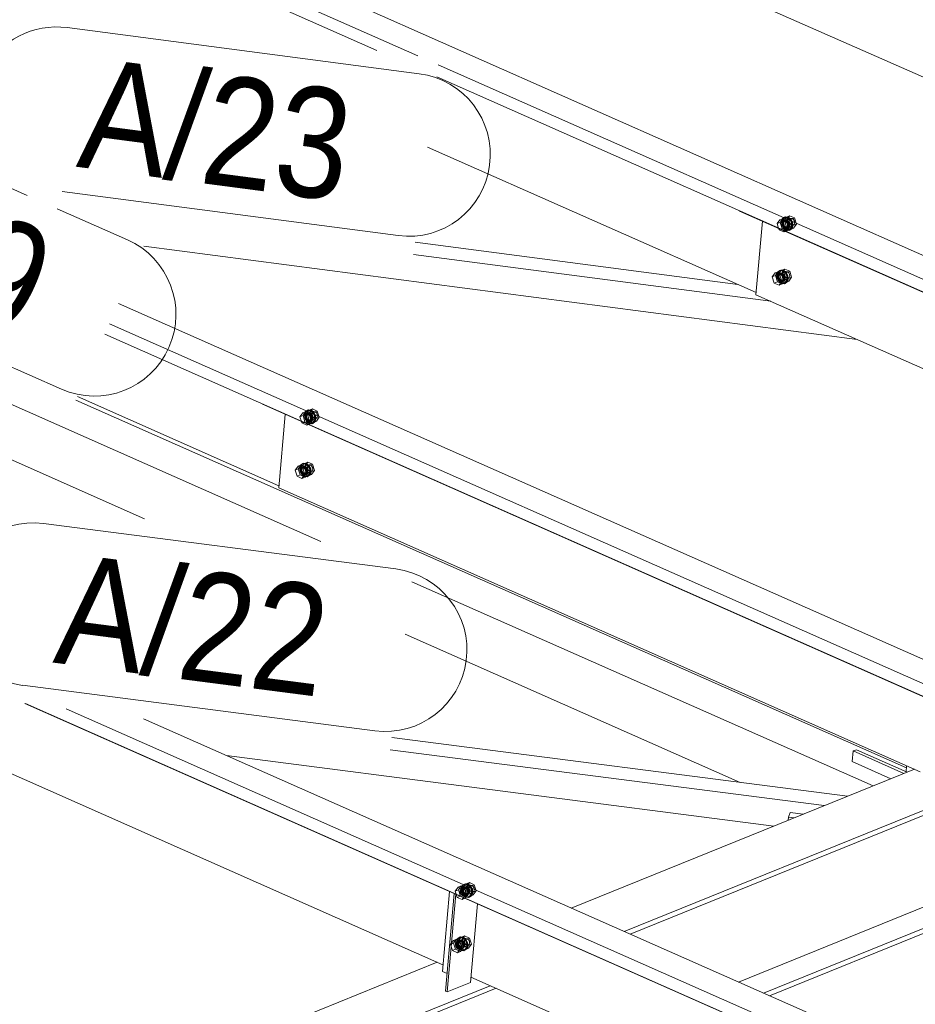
# Model space of a CAD drawing. Header units: millimetres. Extents: x -127 to 701, y 152 to 732.
# Tile 40 of 75: x 547 to 567, y 300 to 322. Entities that reach past the tile are written whole.
import ezdxf

# ---------------------------------------------------------------- set-up
doc = ezdxf.new("R2010")
doc.units = ezdxf.units.MM
doc.linetypes.add('XKITLINE00', pattern=[0])
doc.linetypes.add('XKITLINE02', pattern=[4, 2, -2])
for name, color, linetype, lineweight in [('Schrauben', 7, 'Continuous', 0), ('Teil', 7, 'Continuous', 0), ('Text', 5, 'Continuous', 0)]:
    doc.layers.add(name, color=color, linetype=linetype, lineweight=lineweight)
doc.styles.add('ARIAL', font='ARIAL.TTF')

msp = doc.modelspace()

# ---------------------------------------------------------------- linework, layer by layer
at = {"layer": 'Schrauben', "linetype": 'XKITLINE02', "lineweight": 0}
for p, q in [((564.169, 317.435), (564.12, 317.402)), ((564.195, 317.431), (564.13, 317.341)), ((564.142, 317.411), (564.191, 317.444)), ((564.169, 317.435), (564.191, 317.444)), ((564.231, 317.428), (564.169, 317.435)), ((564.191, 317.444), (564.253, 317.437)), ((564.195, 317.431), (564.283, 317.467)), ((564.305, 317.383), (564.195, 317.431)), ((564.218, 317.376), (564.283, 317.467)), ((564.289, 317.382), (564.231, 317.428)), ((564.253, 317.437), (564.311, 317.391)), ((564.283, 317.467), (564.392, 317.418)), ((564.064, 317.378), (563.999, 317.288)), ((563.999, 317.288), (564.069, 317.316)), ((563.999, 317.288), (564.033, 317.181)), ((564.064, 317.378), (564.134, 317.406)), ((564.173, 317.33), (564.064, 317.378)), ((564.069, 317.316), (564.134, 317.406)), ((564.113, 317.177), (564.069, 317.316)), ((564.12, 317.402), (564.098, 317.336)), ((564.098, 317.336), (564.107, 317.257)), ((564.107, 317.257), (564.147, 317.185)), ((564.114, 317.323), (564.108, 317.298)), ((564.108, 317.298), (564.109, 317.271)), ((564.109, 317.271), (564.117, 317.243)), ((564.126, 317.342), (564.114, 317.323)), ((564.117, 317.243), (564.131, 317.217)), ((564.13, 317.327), (564.118, 317.294)), ((564.118, 317.294), (564.123, 317.254)), ((564.12, 317.345), (564.142, 317.411)), ((564.129, 317.266), (564.12, 317.345)), ((564.123, 317.254), (564.143, 317.218)), ((564.143, 317.354), (564.126, 317.342)), ((564.168, 317.193), (564.129, 317.266)), ((564.13, 317.341), (564.218, 317.376)), ((564.154, 317.343), (564.13, 317.327)), ((564.13, 317.341), (564.175, 317.202)), ((564.136, 317.332), (564.13, 317.307)), ((564.13, 317.307), (564.131, 317.28)), ((564.131, 317.28), (564.139, 317.252)), ((564.131, 317.217), (564.149, 317.197)), ((564.134, 317.406), (564.243, 317.358)), ((564.148, 317.351), (564.136, 317.332)), ((564.139, 317.252), (564.153, 317.226)), ((564.183, 317.37), (564.143, 317.354)), ((564.164, 317.357), (564.143, 317.354)), ((564.143, 317.218), (564.172, 317.195)), ((564.165, 317.363), (564.148, 317.351)), ((564.148, 317.314), (564.154, 317.339)), ((564.149, 317.287), (564.148, 317.314)), ((564.157, 317.259), (564.149, 317.287)), ((564.149, 317.197), (564.171, 317.183)), ((564.153, 317.226), (564.171, 317.206)), ((564.154, 317.343), (564.312, 317.407)), ((564.154, 317.339), (564.166, 317.358)), ((564.185, 317.34), (564.154, 317.343)), ((564.17, 317.233), (564.157, 317.259)), ((564.186, 317.352), (564.164, 317.357)), ((564.186, 317.366), (564.165, 317.363)), ((564.166, 317.358), (564.183, 317.37)), ((564.189, 317.213), (564.17, 317.233)), ((564.171, 317.206), (564.193, 317.192)), ((564.173, 317.33), (564.243, 317.358)), ((564.218, 317.191), (564.173, 317.33)), ((564.175, 317.202), (564.262, 317.237)), ((564.175, 317.202), (564.284, 317.153)), ((564.183, 317.37), (564.203, 317.373)), ((564.214, 317.317), (564.185, 317.34)), ((564.208, 317.361), (564.186, 317.366)), ((564.207, 317.338), (564.186, 317.352)), ((564.21, 317.199), (564.189, 317.213)), ((564.203, 317.373), (564.225, 317.368)), ((564.203, 317.192), (564.36, 317.255)), ((564.203, 317.192), (564.227, 317.208)), ((564.225, 317.318), (564.207, 317.338)), ((564.229, 317.347), (564.208, 317.361)), ((564.232, 317.194), (564.21, 317.199)), ((564.253, 317.197), (564.213, 317.181)), ((564.233, 317.281), (564.214, 317.317)), ((564.262, 317.237), (564.218, 317.376)), ((564.218, 317.191), (564.288, 317.219)), ((564.288, 317.219), (564.223, 317.129)), ((564.225, 317.368), (564.246, 317.354)), ((564.239, 317.292), (564.225, 317.318)), ((564.227, 317.208), (564.238, 317.241)), ((564.247, 317.327), (564.229, 317.347)), ((564.23, 317.193), (564.242, 317.212)), ((564.253, 317.197), (564.232, 317.194)), ((564.238, 317.241), (564.233, 317.281)), ((564.235, 317.19), (564.252, 317.202)), ((564.247, 317.264), (564.239, 317.292)), ((564.242, 317.212), (564.248, 317.237)), ((564.243, 317.358), (564.288, 317.219)), ((564.246, 317.354), (564.265, 317.334)), ((564.261, 317.301), (564.247, 317.327)), ((564.248, 317.237), (564.247, 317.264)), ((564.252, 317.202), (564.264, 317.221)), ((564.27, 317.209), (564.253, 317.197)), ((564.269, 317.273), (564.261, 317.301)), ((564.372, 317.189), (564.262, 317.237)), ((564.264, 317.221), (564.27, 317.245)), ((564.265, 317.334), (564.279, 317.308)), ((564.27, 317.245), (564.269, 317.273)), ((564.282, 317.228), (564.27, 317.209)), ((564.276, 317.358), (564.287, 317.391)), ((564.281, 317.318), (564.276, 317.358)), ((564.279, 317.308), (564.286, 317.28)), ((564.3, 317.282), (564.281, 317.318)), ((564.288, 317.253), (564.282, 317.228)), ((564.284, 317.153), (564.349, 317.244)), ((564.286, 317.28), (564.288, 317.253)), ((564.287, 317.391), (564.312, 317.407)), ((564.328, 317.31), (564.289, 317.382)), ((564.33, 317.259), (564.3, 317.282)), ((564.305, 317.383), (564.392, 317.418)), ((564.349, 317.244), (564.305, 317.383)), ((564.311, 317.391), (564.35, 317.319)), ((564.312, 317.407), (564.343, 317.404)), ((564.315, 317.165), (564.337, 317.23)), ((564.337, 317.23), (564.328, 317.31)), ((564.36, 317.255), (564.33, 317.259)), ((564.359, 317.239), (564.337, 317.174)), ((564.343, 317.404), (564.372, 317.381)), ((564.349, 317.244), (564.437, 317.279)), ((564.35, 317.319), (564.359, 317.239)), ((564.385, 317.272), (564.36, 317.255)), ((564.372, 317.381), (564.391, 317.345)), ((564.437, 317.279), (564.372, 317.189)), ((564.396, 317.305), (564.385, 317.272)), ((564.391, 317.345), (564.396, 317.305)), ((564.392, 317.418), (564.437, 317.279)), ((564.113, 317.177), (564.076, 317.162)), ((564.113, 317.177), (564.223, 317.129)), ((564.147, 317.185), (564.205, 317.139)), ((564.227, 317.147), (564.168, 317.193)), ((564.218, 317.191), (564.168, 317.122)), ((564.171, 317.183), (564.193, 317.178)), ((564.172, 317.195), (564.203, 317.192)), ((564.223, 317.129), (564.186, 317.114)), ((564.193, 317.192), (564.215, 317.186)), ((564.193, 317.178), (564.213, 317.181)), ((564.205, 317.139), (564.266, 317.132)), ((564.213, 317.181), (564.23, 317.193)), ((564.215, 317.186), (564.235, 317.19)), ((564.288, 317.14), (564.227, 317.147)), ((564.266, 317.132), (564.315, 317.165)), ((564.266, 317.132), (564.288, 317.14)), ((564.284, 317.153), (564.372, 317.189)), ((564.337, 317.174), (564.288, 317.14)), ((564.013, 316.195), (563.99, 316.13)), ((563.99, 316.13), (564, 316.05)), ((564.012, 316.138), (564.035, 316.204)), ((564.022, 316.059), (564.012, 316.138)), ((564.061, 316.228), (564.013, 316.195)), ((564.087, 316.224), (564.022, 316.134)), ((564.022, 316.134), (564.11, 316.169)), ((564.022, 316.134), (564.067, 315.995)), ((564.028, 316.125), (564.023, 316.1)), ((564.023, 316.1), (564.024, 316.073)), ((564.04, 316.144), (564.028, 316.125)), ((564.035, 316.204), (564.083, 316.237)), ((564.075, 316.163), (564.036, 316.147)), ((564.057, 316.156), (564.04, 316.144)), ((564.04, 316.107), (564.046, 316.132)), ((564.041, 316.08), (564.04, 316.107)), ((564.049, 316.052), (564.041, 316.08)), ((564.046, 316.137), (564.204, 316.2)), ((564.046, 316.132), (564.058, 316.151)), ((564.078, 316.159), (564.057, 316.156)), ((564.058, 316.151), (564.075, 316.163)), ((564.061, 316.228), (564.083, 316.237)), ((564.123, 316.221), (564.061, 316.228)), ((564.075, 316.163), (564.096, 316.166)), ((564.1, 316.154), (564.078, 316.159)), ((564.083, 316.237), (564.145, 316.23)), ((564.087, 316.224), (564.175, 316.26)), ((564.197, 316.176), (564.087, 316.224)), ((564.096, 316.166), (564.118, 316.161)), ((564.121, 316.14), (564.1, 316.154)), ((564.11, 316.169), (564.175, 316.26)), ((564.155, 316.03), (564.11, 316.169)), ((564.118, 316.161), (564.139, 316.147)), ((564.14, 316.12), (564.121, 316.14)), ((564.181, 316.175), (564.123, 316.221)), ((564.139, 316.147), (564.157, 316.127)), ((564.153, 316.094), (564.14, 316.12)), ((564.145, 316.23), (564.203, 316.184)), ((564.161, 316.066), (564.153, 316.094)), ((564.157, 316.127), (564.171, 316.101)), ((564.168, 316.151), (564.18, 316.184)), ((564.173, 316.111), (564.168, 316.151)), ((564.171, 316.101), (564.179, 316.073)), ((564.193, 316.075), (564.173, 316.111)), ((564.175, 316.26), (564.285, 316.211)), ((564.18, 316.184), (564.204, 316.2)), ((564.22, 316.103), (564.181, 316.175)), ((564.197, 316.176), (564.285, 316.211)), ((564.241, 316.037), (564.197, 316.176)), ((564.203, 316.184), (564.242, 316.112)), ((564.204, 316.2), (564.235, 316.197)), ((564.23, 316.023), (564.22, 316.103)), ((564.235, 316.197), (564.264, 316.174)), ((564.242, 316.112), (564.252, 316.032)), ((564.264, 316.174), (564.283, 316.138)), ((564.288, 316.098), (564.277, 316.065)), ((564.283, 316.138), (564.288, 316.098)), ((564.285, 316.211), (564.329, 316.072)), ((564, 316.05), (564.039, 315.978)), ((564.061, 315.986), (564.022, 316.059)), ((564.024, 316.073), (564.031, 316.045)), ((564.031, 316.045), (564.045, 316.019)), ((564.039, 315.978), (564.097, 315.932)), ((564.045, 316.019), (564.064, 315.999)), ((564.063, 316.026), (564.049, 316.052)), ((564.119, 315.941), (564.061, 315.986)), ((564.081, 316.006), (564.063, 316.026)), ((564.064, 315.999), (564.085, 315.985)), ((564.067, 315.995), (564.155, 316.03)), ((564.067, 315.995), (564.176, 315.946)), ((564.102, 315.992), (564.081, 316.006)), ((564.085, 315.985), (564.107, 315.98)), ((564.095, 315.985), (564.253, 316.048)), ((564.097, 315.932), (564.159, 315.925)), ((564.124, 315.987), (564.102, 315.992)), ((564.145, 315.99), (564.106, 315.974)), ((564.107, 315.98), (564.127, 315.983)), ((564.181, 315.933), (564.119, 315.941)), ((564.145, 315.99), (564.124, 315.987)), ((564.127, 315.983), (564.145, 315.995)), ((564.145, 315.995), (564.157, 316.014)), ((564.162, 316.002), (564.145, 315.99)), ((564.264, 315.982), (564.155, 316.03)), ((564.157, 316.014), (564.162, 316.038)), ((564.159, 315.925), (564.207, 315.958)), ((564.159, 315.925), (564.181, 315.933)), ((564.162, 316.038), (564.161, 316.066)), ((564.174, 316.021), (564.162, 316.002)), ((564.18, 316.046), (564.174, 316.021)), ((564.176, 315.946), (564.241, 316.037)), ((564.176, 315.946), (564.264, 315.982)), ((564.179, 316.073), (564.18, 316.046)), ((564.229, 315.967), (564.181, 315.933)), ((564.222, 316.052), (564.193, 316.075)), ((564.207, 315.958), (564.23, 316.023)), ((564.253, 316.048), (564.222, 316.052)), ((564.252, 316.032), (564.229, 315.967)), ((564.241, 316.037), (564.329, 316.072)), ((564.277, 316.065), (564.253, 316.048)), ((564.329, 316.072), (564.264, 315.982)), ((553.242, 312.999), (553.177, 312.909)), ((553.242, 312.999), (553.313, 313.027)), ((553.352, 312.951), (553.242, 312.999)), ((553.248, 312.937), (553.313, 313.027)), ((553.299, 313.023), (553.277, 312.957)), ((553.277, 312.957), (553.286, 312.878)), ((553.305, 312.963), (553.293, 312.944)), ((553.348, 313.056), (553.299, 313.023)), ((553.299, 312.966), (553.321, 313.032)), ((553.308, 312.887), (553.299, 312.966)), ((553.322, 312.975), (553.305, 312.963)), ((553.333, 312.964), (553.308, 312.948)), ((553.374, 313.052), (553.309, 312.962)), ((553.309, 312.962), (553.397, 312.997)), ((553.309, 312.962), (553.354, 312.823)), ((553.313, 313.027), (553.422, 312.979)), ((553.327, 312.972), (553.315, 312.953)), ((553.321, 313.032), (553.37, 313.065)), ((553.362, 312.991), (553.322, 312.975)), ((553.343, 312.978), (553.322, 312.975)), ((553.344, 312.984), (553.327, 312.972)), ((553.327, 312.935), (553.332, 312.96)), ((553.332, 312.96), (553.344, 312.979)), ((553.333, 312.964), (553.491, 313.028)), ((553.364, 312.961), (553.333, 312.964)), ((553.365, 312.973), (553.343, 312.978)), ((553.344, 312.979), (553.362, 312.991)), ((553.365, 312.987), (553.344, 312.984)), ((553.348, 313.056), (553.37, 313.065)), ((553.41, 313.049), (553.348, 313.056)), ((553.352, 312.951), (553.422, 312.979)), ((553.362, 312.991), (553.382, 312.994)), ((553.393, 312.938), (553.364, 312.961)), ((553.387, 312.982), (553.365, 312.987)), ((553.386, 312.959), (553.365, 312.973)), ((553.37, 313.065), (553.431, 313.058)), ((553.374, 313.052), (553.462, 313.088)), ((553.484, 313.004), (553.374, 313.052)), ((553.382, 312.994), (553.404, 312.989)), ((553.404, 312.939), (553.386, 312.959)), ((553.408, 312.968), (553.387, 312.982)), ((553.397, 312.997), (553.462, 313.088)), ((553.441, 312.858), (553.397, 312.997)), ((553.404, 312.989), (553.425, 312.975)), ((553.426, 312.948), (553.408, 312.968)), ((553.468, 313.003), (553.41, 313.049)), ((553.422, 312.979), (553.467, 312.84)), ((553.425, 312.975), (553.444, 312.955)), ((553.431, 313.058), (553.49, 313.012)), ((553.444, 312.955), (553.458, 312.929)), ((553.455, 312.979), (553.466, 313.012)), ((553.46, 312.939), (553.455, 312.979)), ((553.462, 313.088), (553.571, 313.039)), ((553.466, 313.012), (553.491, 313.028)), ((553.507, 312.931), (553.468, 313.003)), ((553.484, 313.004), (553.571, 313.039)), ((553.528, 312.865), (553.484, 313.004)), ((553.49, 313.012), (553.529, 312.94)), ((553.491, 313.028), (553.521, 313.025)), ((553.521, 313.025), (553.551, 313.002)), ((553.551, 313.002), (553.57, 312.966)), ((553.57, 312.966), (553.575, 312.926)), ((553.571, 313.039), (553.616, 312.9)), ((553.177, 312.909), (553.248, 312.937)), ((553.177, 312.909), (553.211, 312.802)), ((553.292, 312.798), (553.248, 312.937)), ((553.292, 312.798), (553.255, 312.783)), ((553.286, 312.878), (553.326, 312.806)), ((553.293, 312.944), (553.287, 312.919)), ((553.287, 312.919), (553.288, 312.892)), ((553.288, 312.892), (553.296, 312.864)), ((553.292, 312.798), (553.402, 312.75)), ((553.296, 312.864), (553.31, 312.838)), ((553.308, 312.948), (553.297, 312.915)), ((553.297, 312.915), (553.302, 312.875)), ((553.302, 312.875), (553.322, 312.839)), ((553.347, 312.814), (553.308, 312.887)), ((553.315, 312.953), (553.309, 312.928)), ((553.309, 312.928), (553.31, 312.901)), ((553.31, 312.901), (553.318, 312.873)), ((553.31, 312.838), (553.328, 312.818)), ((553.318, 312.873), (553.332, 312.847)), ((553.322, 312.839), (553.351, 312.816)), ((553.326, 312.806), (553.384, 312.76)), ((553.328, 312.908), (553.327, 312.935)), ((553.336, 312.88), (553.328, 312.908)), ((553.328, 312.818), (553.35, 312.804)), ((553.332, 312.847), (553.35, 312.827)), ((553.349, 312.854), (553.336, 312.88)), ((553.406, 312.769), (553.347, 312.814)), ((553.397, 312.812), (553.347, 312.743)), ((553.368, 312.834), (553.349, 312.854)), ((553.35, 312.827), (553.372, 312.813)), ((553.35, 312.804), (553.372, 312.799)), ((553.351, 312.816), (553.382, 312.813)), ((553.397, 312.812), (553.352, 312.951)), ((553.354, 312.823), (553.441, 312.858)), ((553.354, 312.823), (553.463, 312.774)), ((553.402, 312.75), (553.365, 312.735)), ((553.389, 312.82), (553.368, 312.834)), ((553.372, 312.813), (553.394, 312.807)), ((553.372, 312.799), (553.392, 312.802)), ((553.382, 312.813), (553.539, 312.876)), ((553.382, 312.813), (553.406, 312.829)), ((553.384, 312.76), (553.445, 312.753)), ((553.411, 312.815), (553.389, 312.82)), ((553.432, 312.818), (553.392, 312.802)), ((553.392, 312.802), (553.409, 312.814)), ((553.412, 312.902), (553.393, 312.938)), ((553.394, 312.807), (553.414, 312.811)), ((553.397, 312.812), (553.467, 312.84)), ((553.467, 312.84), (553.402, 312.75)), ((553.418, 312.913), (553.404, 312.939)), ((553.406, 312.829), (553.417, 312.862)), ((553.467, 312.761), (553.406, 312.769)), ((553.409, 312.814), (553.421, 312.833)), ((553.432, 312.818), (553.411, 312.815)), ((553.417, 312.862), (553.412, 312.902)), ((553.414, 312.811), (553.431, 312.823)), ((553.426, 312.885), (553.418, 312.913)), ((553.421, 312.833), (553.427, 312.858)), ((553.44, 312.922), (553.426, 312.948)), ((553.427, 312.858), (553.426, 312.885)), ((553.431, 312.823), (553.443, 312.842)), ((553.449, 312.83), (553.432, 312.818)), ((553.448, 312.894), (553.44, 312.922)), ((553.551, 312.81), (553.441, 312.858)), ((553.443, 312.842), (553.449, 312.866)), ((553.445, 312.753), (553.494, 312.786)), ((553.445, 312.753), (553.467, 312.761)), ((553.449, 312.866), (553.448, 312.894)), ((553.461, 312.849), (553.449, 312.83)), ((553.458, 312.929), (553.465, 312.901)), ((553.479, 312.903), (553.46, 312.939)), ((553.467, 312.874), (553.461, 312.849)), ((553.463, 312.774), (553.528, 312.865)), ((553.463, 312.774), (553.551, 312.81)), ((553.465, 312.901), (553.467, 312.874)), ((553.516, 312.795), (553.467, 312.761)), ((553.509, 312.88), (553.479, 312.903)), ((553.494, 312.786), (553.516, 312.851)), ((553.516, 312.851), (553.507, 312.931)), ((553.539, 312.876), (553.509, 312.88)), ((553.538, 312.86), (553.516, 312.795)), ((553.528, 312.865), (553.616, 312.9)), ((553.529, 312.94), (553.538, 312.86)), ((553.564, 312.893), (553.539, 312.876)), ((553.616, 312.9), (553.551, 312.81)), ((553.575, 312.926), (553.564, 312.893)), ((553.24, 311.849), (553.192, 311.816)), ((553.266, 311.845), (553.201, 311.755)), ((553.214, 311.825), (553.262, 311.858)), ((553.24, 311.849), (553.262, 311.858)), ((553.302, 311.842), (553.24, 311.849)), ((553.262, 311.858), (553.324, 311.851)), ((553.266, 311.845), (553.354, 311.881)), ((553.376, 311.797), (553.266, 311.845)), ((553.289, 311.79), (553.354, 311.881)), ((553.36, 311.796), (553.302, 311.842)), ((553.324, 311.851), (553.382, 311.805)), ((553.354, 311.881), (553.464, 311.832)), ((553.192, 311.816), (553.169, 311.751)), ((553.169, 311.751), (553.179, 311.671)), ((553.179, 311.671), (553.218, 311.599)), ((553.191, 311.759), (553.214, 311.825)), ((553.201, 311.68), (553.191, 311.759)), ((553.201, 311.755), (553.289, 311.79)), ((553.201, 311.755), (553.246, 311.616)), ((553.24, 311.607), (553.201, 311.68)), ((553.207, 311.746), (553.202, 311.721)), ((553.202, 311.721), (553.203, 311.694)), ((553.203, 311.694), (553.21, 311.666)), ((553.219, 311.765), (553.207, 311.746)), ((553.21, 311.666), (553.224, 311.64)), ((553.254, 311.784), (553.214, 311.768)), ((553.236, 311.777), (553.219, 311.765)), ((553.219, 311.728), (553.225, 311.753)), ((553.22, 311.701), (553.219, 311.728)), ((553.228, 311.673), (553.22, 311.701)), ((553.224, 311.64), (553.243, 311.62)), ((553.225, 311.758), (553.383, 311.821)), ((553.225, 311.753), (553.237, 311.772)), ((553.242, 311.647), (553.228, 311.673)), ((553.257, 311.78), (553.236, 311.777)), ((553.237, 311.772), (553.254, 311.784)), ((553.26, 311.627), (553.242, 311.647)), ((553.243, 311.62), (553.264, 311.606)), ((553.246, 311.616), (553.334, 311.651)), ((553.246, 311.616), (553.355, 311.568)), ((553.254, 311.784), (553.275, 311.787)), ((553.279, 311.775), (553.257, 311.78)), ((553.281, 311.613), (553.26, 311.627)), ((553.274, 311.606), (553.432, 311.669)), ((553.275, 311.787), (553.296, 311.782)), ((553.3, 311.761), (553.279, 311.775)), ((553.334, 311.651), (553.289, 311.79)), ((553.296, 311.782), (553.318, 311.768)), ((553.319, 311.741), (553.3, 311.761)), ((553.306, 311.604), (553.324, 311.616)), ((553.318, 311.768), (553.336, 311.748)), ((553.332, 311.715), (553.319, 311.741)), ((553.324, 311.616), (553.336, 311.635)), ((553.341, 311.623), (553.324, 311.611)), ((553.34, 311.687), (553.332, 311.715)), ((553.443, 311.603), (553.334, 311.651)), ((553.336, 311.748), (553.35, 311.722)), ((553.336, 311.635), (553.341, 311.66)), ((553.341, 311.66), (553.34, 311.687)), ((553.353, 311.642), (553.341, 311.623)), ((553.347, 311.772), (553.359, 311.805)), ((553.352, 311.732), (553.347, 311.772)), ((553.35, 311.722), (553.358, 311.694)), ((553.372, 311.696), (553.352, 311.732)), ((553.359, 311.667), (553.353, 311.642)), ((553.355, 311.568), (553.42, 311.658)), ((553.358, 311.694), (553.359, 311.667)), ((553.359, 311.805), (553.383, 311.821)), ((553.399, 311.724), (553.36, 311.796)), ((553.401, 311.673), (553.372, 311.696)), ((553.376, 311.797), (553.464, 311.832)), ((553.42, 311.658), (553.376, 311.797)), ((553.382, 311.805), (553.421, 311.733)), ((553.383, 311.821), (553.414, 311.818)), ((553.386, 311.579), (553.409, 311.645)), ((553.409, 311.645), (553.399, 311.724)), ((553.432, 311.669), (553.401, 311.673)), ((553.431, 311.653), (553.408, 311.588)), ((553.414, 311.818), (553.443, 311.795)), ((553.42, 311.658), (553.508, 311.693)), ((553.421, 311.733), (553.431, 311.653)), ((553.456, 311.686), (553.432, 311.669)), ((553.443, 311.795), (553.462, 311.759)), ((553.508, 311.693), (553.443, 311.603)), ((553.467, 311.719), (553.456, 311.686)), ((553.462, 311.759), (553.467, 311.719)), ((553.464, 311.832), (553.508, 311.693)), ((553.218, 311.599), (553.276, 311.553)), ((553.298, 311.562), (553.24, 311.607)), ((553.264, 311.606), (553.286, 311.601)), ((553.276, 311.553), (553.338, 311.546)), ((553.303, 311.608), (553.281, 311.613)), ((553.324, 311.611), (553.284, 311.595)), ((553.286, 311.601), (553.306, 311.604)), ((553.36, 311.554), (553.298, 311.562)), ((553.324, 311.611), (553.303, 311.608)), ((553.338, 311.546), (553.386, 311.579)), ((553.338, 311.546), (553.36, 311.554)), ((553.355, 311.568), (553.443, 311.603)), ((553.408, 311.588), (553.36, 311.554)), ((556.766, 302.245), (556.701, 302.154)), ((556.766, 302.245), (556.836, 302.273)), ((556.876, 302.196), (556.766, 302.245)), ((556.771, 302.183), (556.836, 302.273)), ((556.858, 302.283), (556.836, 302.217)), ((556.836, 302.273), (556.946, 302.225)), ((556.857, 302.21), (557.05, 302.288)), ((556.907, 302.316), (556.858, 302.283)), ((556.858, 302.226), (556.88, 302.292)), ((556.933, 302.312), (556.868, 302.222)), ((556.868, 302.222), (556.956, 302.257)), ((556.88, 302.292), (556.929, 302.325)), ((556.921, 302.251), (556.881, 302.235)), ((556.903, 302.244), (556.886, 302.232)), ((556.903, 302.239), (556.921, 302.251)), ((556.924, 302.247), (556.903, 302.244)), ((556.907, 302.316), (556.929, 302.325)), ((556.968, 302.309), (556.907, 302.316)), ((556.921, 302.251), (556.941, 302.254)), ((556.946, 302.242), (556.924, 302.247)), ((556.929, 302.325), (556.99, 302.318)), ((556.933, 302.312), (557.021, 302.348)), ((557.042, 302.264), (556.933, 302.312)), ((556.941, 302.254), (556.963, 302.249)), ((556.967, 302.228), (556.946, 302.242)), ((556.956, 302.257), (557.021, 302.348)), ((557, 302.118), (556.956, 302.257)), ((556.963, 302.249), (556.984, 302.235)), ((557.027, 302.263), (556.968, 302.309)), ((556.99, 302.318), (557.049, 302.272)), ((557.014, 302.239), (557.025, 302.271)), ((557.021, 302.348), (557.13, 302.299)), ((557.025, 302.271), (557.05, 302.288)), ((557.066, 302.191), (557.027, 302.263)), ((557.042, 302.264), (557.13, 302.299)), ((557.087, 302.125), (557.042, 302.264)), ((557.049, 302.272), (557.088, 302.2)), ((557.05, 302.288), (557.08, 302.285)), ((557.08, 302.285), (557.109, 302.262)), ((557.109, 302.262), (557.129, 302.226)), ((557.13, 302.299), (557.175, 302.16)), ((556.701, 302.154), (556.771, 302.183)), ((556.701, 302.154), (556.746, 302.015)), ((556.746, 302.015), (556.816, 302.044)), ((556.816, 302.044), (556.771, 302.183)), ((556.817, 302.19), (556.811, 302.165)), ((556.811, 302.165), (556.812, 302.138)), ((556.812, 302.138), (556.82, 302.11)), ((556.926, 301.995), (556.816, 302.044)), ((556.829, 302.209), (556.817, 302.19)), ((556.82, 302.11), (556.834, 302.084)), ((556.832, 302.193), (556.821, 302.161)), ((556.821, 302.161), (556.826, 302.121)), ((556.826, 302.121), (556.845, 302.085)), ((556.846, 302.221), (556.829, 302.209)), ((556.857, 302.21), (556.832, 302.193)), ((556.834, 302.084), (556.852, 302.063)), ((556.836, 302.217), (556.845, 302.138)), ((556.845, 302.138), (556.884, 302.065)), ((556.845, 302.085), (556.875, 302.062)), ((556.846, 302.221), (556.881, 302.235)), ((556.867, 302.224), (556.846, 302.221)), ((556.852, 302.204), (556.846, 302.179)), ((556.846, 302.179), (556.847, 302.152)), ((556.847, 302.152), (556.855, 302.124)), ((556.864, 302.223), (556.852, 302.204)), ((556.852, 302.063), (556.873, 302.05)), ((556.855, 302.124), (556.869, 302.098)), ((556.855, 301.967), (556.92, 302.057)), ((556.887, 302.207), (556.857, 302.21)), ((556.867, 302.147), (556.858, 302.226)), ((556.881, 302.235), (556.864, 302.223)), ((556.889, 302.219), (556.867, 302.224)), ((556.906, 302.074), (556.867, 302.147)), ((556.868, 302.222), (556.912, 302.083)), ((556.874, 302.213), (556.868, 302.188)), ((556.868, 302.188), (556.869, 302.161)), ((556.869, 302.161), (556.877, 302.133)), ((556.869, 302.098), (556.887, 302.078)), ((556.873, 302.05), (556.895, 302.044)), ((556.886, 302.232), (556.874, 302.213)), ((556.875, 302.062), (556.905, 302.058)), ((556.876, 302.196), (556.946, 302.225)), ((556.92, 302.057), (556.876, 302.196)), ((556.877, 302.133), (556.891, 302.107)), ((556.902, 302.238), (556.881, 302.235)), ((556.884, 302.065), (556.943, 302.02)), ((556.886, 302.195), (556.891, 302.22)), ((556.887, 302.168), (556.886, 302.195)), ((556.917, 302.184), (556.887, 302.207)), ((556.895, 302.14), (556.887, 302.168)), ((556.887, 302.078), (556.909, 302.064)), ((556.91, 302.205), (556.889, 302.219)), ((556.891, 302.22), (556.903, 302.239)), ((556.891, 302.107), (556.909, 302.086)), ((556.908, 302.114), (556.895, 302.14)), ((556.895, 302.044), (556.916, 302.048)), ((556.924, 302.233), (556.902, 302.238)), ((556.905, 302.058), (557.098, 302.136)), ((556.905, 302.058), (556.93, 302.075)), ((556.965, 302.028), (556.906, 302.074)), ((556.927, 302.094), (556.908, 302.114)), ((556.909, 302.086), (556.93, 302.073)), ((556.909, 302.064), (556.93, 302.059)), ((556.928, 302.184), (556.91, 302.205)), ((556.912, 302.083), (557, 302.118)), ((556.912, 302.083), (557.022, 302.034)), ((556.916, 302.048), (556.951, 302.062)), ((556.916, 302.048), (556.933, 302.06)), ((556.936, 302.147), (556.917, 302.184)), ((556.92, 302.057), (556.991, 302.086)), ((556.945, 302.219), (556.924, 302.233)), ((556.991, 302.086), (556.926, 301.995)), ((556.948, 302.08), (556.927, 302.094)), ((556.942, 302.159), (556.928, 302.184)), ((556.93, 302.075), (556.941, 302.108)), ((556.93, 302.073), (556.952, 302.067)), ((556.93, 302.059), (556.951, 302.062)), ((556.933, 302.06), (556.945, 302.079)), ((556.941, 302.108), (556.936, 302.147)), ((556.95, 302.131), (556.942, 302.159)), ((556.943, 302.02), (557.004, 302.012)), ((556.963, 302.199), (556.945, 302.219)), ((556.945, 302.079), (556.951, 302.103)), ((556.946, 302.225), (556.991, 302.086)), ((556.97, 302.074), (556.948, 302.08)), ((556.951, 302.103), (556.95, 302.131)), ((556.991, 302.078), (556.951, 302.062)), ((556.951, 302.062), (556.968, 302.074)), ((556.952, 302.067), (556.973, 302.071)), ((556.977, 302.173), (556.963, 302.199)), ((557.026, 302.021), (556.965, 302.028)), ((556.985, 302.207), (556.967, 302.228)), ((556.968, 302.074), (556.98, 302.093)), ((556.991, 302.078), (556.97, 302.074)), ((556.973, 302.071), (556.99, 302.083)), ((556.985, 302.145), (556.977, 302.173)), ((556.98, 302.093), (556.986, 302.117)), ((556.984, 302.235), (557.003, 302.215)), ((556.999, 302.182), (556.985, 302.207)), ((556.986, 302.117), (556.985, 302.145)), ((556.99, 302.083), (557.002, 302.102)), ((557.008, 302.09), (556.991, 302.078)), ((557.007, 302.154), (556.999, 302.182)), ((557.11, 302.07), (557, 302.118)), ((557.002, 302.102), (557.008, 302.126)), ((557.003, 302.215), (557.017, 302.189)), ((557.004, 302.012), (557.053, 302.046)), ((557.004, 302.012), (557.026, 302.021)), ((557.008, 302.126), (557.007, 302.154)), ((557.02, 302.109), (557.008, 302.09)), ((557.019, 302.199), (557.014, 302.239)), ((557.017, 302.189), (557.024, 302.161)), ((557.038, 302.163), (557.019, 302.199)), ((557.025, 302.133), (557.02, 302.109)), ((557.022, 302.034), (557.087, 302.125)), ((557.022, 302.034), (557.11, 302.07)), ((557.024, 302.161), (557.025, 302.133)), ((557.075, 302.055), (557.026, 302.021)), ((557.067, 302.14), (557.038, 302.163)), ((557.053, 302.046), (557.075, 302.111)), ((557.075, 302.111), (557.066, 302.191)), ((557.098, 302.136), (557.067, 302.14)), ((557.097, 302.12), (557.075, 302.055)), ((557.087, 302.125), (557.175, 302.16)), ((557.088, 302.2), (557.097, 302.12)), ((557.123, 302.153), (557.098, 302.136)), ((557.175, 302.16), (557.11, 302.07)), ((557.134, 302.186), (557.123, 302.153)), ((557.129, 302.226), (557.134, 302.186)), ((556.746, 302.015), (556.855, 301.967)), ((556.855, 301.967), (556.926, 301.995)), ((556.825, 301.105), (556.913, 301.141)), ((556.848, 301.05), (556.913, 301.141)), ((556.913, 301.141), (557.022, 301.092)), ((556.659, 301.038), (556.594, 300.947)), ((556.594, 300.947), (556.664, 300.976)), ((556.594, 300.947), (556.638, 300.808)), ((556.659, 301.038), (556.729, 301.066)), ((556.768, 300.989), (556.659, 301.038)), ((556.664, 300.976), (556.729, 301.066)), ((556.708, 300.837), (556.664, 300.976)), ((556.709, 300.983), (556.703, 300.958)), ((556.703, 300.958), (556.705, 300.931)), ((556.705, 300.931), (556.712, 300.903)), ((556.721, 301.002), (556.709, 300.983)), ((556.712, 300.903), (556.726, 300.877)), ((556.725, 300.986), (556.713, 300.954)), ((556.713, 300.954), (556.718, 300.914)), ((556.718, 300.914), (556.738, 300.878)), ((556.738, 301.014), (556.721, 301.002)), ((556.749, 301.003), (556.725, 300.986)), ((556.751, 301.076), (556.728, 301.01)), ((556.728, 301.01), (556.738, 300.931)), ((556.729, 301.066), (556.838, 301.018)), ((556.738, 301.014), (556.773, 301.028)), ((556.759, 301.017), (556.738, 301.014)), ((556.744, 300.997), (556.738, 300.972)), ((556.738, 300.972), (556.74, 300.945)), ((556.738, 300.931), (556.777, 300.859)), ((556.74, 300.945), (556.747, 300.917)), ((556.756, 301.016), (556.744, 300.997)), ((556.747, 300.917), (556.761, 300.891)), ((556.749, 301.003), (556.942, 301.081)), ((556.78, 301), (556.749, 301.003)), ((556.75, 301.019), (556.772, 301.085)), ((556.76, 300.94), (556.75, 301.019)), ((556.799, 301.109), (556.751, 301.076)), ((556.773, 301.028), (556.756, 301.016)), ((556.781, 301.012), (556.759, 301.017)), ((556.825, 301.105), (556.76, 301.015)), ((556.76, 301.015), (556.848, 301.05)), ((556.76, 301.015), (556.805, 300.876)), ((556.766, 301.006), (556.76, 300.981)), ((556.76, 300.981), (556.762, 300.954)), ((556.799, 300.867), (556.76, 300.94)), ((556.762, 300.954), (556.769, 300.926)), ((556.778, 301.025), (556.766, 301.006)), ((556.768, 300.989), (556.838, 301.018)), ((556.813, 300.85), (556.768, 300.989)), ((556.769, 300.926), (556.783, 300.9)), ((556.772, 301.085), (556.821, 301.118)), ((556.813, 301.044), (556.773, 301.028)), ((556.794, 301.031), (556.773, 301.028)), ((556.795, 301.037), (556.778, 301.025)), ((556.778, 300.988), (556.784, 301.013)), ((556.779, 300.961), (556.778, 300.988)), ((556.787, 300.933), (556.779, 300.961)), ((556.809, 300.977), (556.78, 301)), ((556.802, 300.998), (556.781, 301.012)), ((556.783, 300.9), (556.802, 300.88)), ((556.784, 301.013), (556.796, 301.032)), ((556.801, 300.907), (556.787, 300.933)), ((556.816, 301.026), (556.794, 301.031)), ((556.816, 301.04), (556.795, 301.037)), ((556.796, 301.032), (556.813, 301.044)), ((556.798, 300.851), (556.991, 300.929)), ((556.799, 301.109), (556.821, 301.118)), ((556.861, 301.102), (556.799, 301.109)), ((556.819, 300.887), (556.801, 300.907)), ((556.82, 300.977), (556.802, 300.998)), ((556.805, 300.876), (556.892, 300.911)), ((556.828, 300.941), (556.809, 300.977)), ((556.813, 301.044), (556.833, 301.047)), ((556.838, 301.035), (556.816, 301.04)), ((556.837, 301.012), (556.816, 301.026)), ((556.834, 300.952), (556.82, 300.977)), ((556.821, 301.118), (556.883, 301.111)), ((556.822, 300.868), (556.833, 300.901)), ((556.935, 301.057), (556.825, 301.105)), ((556.833, 300.901), (556.828, 300.941)), ((556.833, 301.047), (556.855, 301.042)), ((556.842, 300.924), (556.834, 300.952)), ((556.856, 300.992), (556.837, 301.012)), ((556.859, 301.021), (556.838, 301.035)), ((556.838, 301.018), (556.883, 300.879)), ((556.843, 300.896), (556.842, 300.924)), ((556.892, 300.911), (556.848, 301.05)), ((556.855, 301.042), (556.877, 301.028)), ((556.869, 300.966), (556.856, 300.992)), ((556.877, 301.001), (556.859, 301.021)), ((556.919, 301.056), (556.861, 301.102)), ((556.877, 300.938), (556.869, 300.966)), ((556.873, 300.886), (556.878, 300.911)), ((556.877, 301.028), (556.895, 301.008)), ((556.891, 300.975), (556.877, 301.001)), ((556.878, 300.911), (556.877, 300.938)), ((556.883, 301.111), (556.941, 301.065)), ((556.899, 300.947), (556.891, 300.975)), ((557.002, 300.863), (556.892, 300.911)), ((556.894, 300.895), (556.9, 300.919)), ((556.895, 301.008), (556.909, 300.982)), ((556.9, 300.919), (556.899, 300.947)), ((556.912, 300.902), (556.9, 300.883)), ((556.906, 301.032), (556.918, 301.065)), ((556.911, 300.992), (556.906, 301.032)), ((556.909, 300.982), (556.917, 300.954)), ((556.931, 300.956), (556.911, 300.992)), ((556.918, 300.927), (556.912, 300.902)), ((556.914, 300.827), (556.979, 300.918)), ((556.917, 300.954), (556.918, 300.927)), ((556.918, 301.065), (556.942, 301.081)), ((556.958, 300.984), (556.919, 301.056)), ((556.96, 300.933), (556.931, 300.956)), ((556.935, 301.057), (557.022, 301.092)), ((556.979, 300.918), (556.935, 301.057)), ((556.941, 301.065), (556.98, 300.993)), ((556.942, 301.081), (556.973, 301.078)), ((556.945, 300.839), (556.968, 300.904)), ((556.968, 300.904), (556.958, 300.984)), ((556.991, 300.929), (556.96, 300.933)), ((556.99, 300.913), (556.967, 300.848)), ((556.973, 301.078), (557.002, 301.055)), ((556.979, 300.918), (557.067, 300.953)), ((556.98, 300.993), (556.99, 300.913)), ((557.015, 300.946), (556.991, 300.929)), ((557.002, 301.055), (557.021, 301.019)), ((557.067, 300.953), (557.002, 300.863)), ((557.026, 300.979), (557.015, 300.946)), ((557.021, 301.019), (557.026, 300.979)), ((557.022, 301.092), (557.067, 300.953)), ((556.638, 300.808), (556.708, 300.837)), ((556.638, 300.808), (556.748, 300.76)), ((556.818, 300.788), (556.708, 300.837)), ((556.726, 300.877), (556.745, 300.856)), ((556.738, 300.878), (556.767, 300.855)), ((556.745, 300.856), (556.766, 300.843)), ((556.748, 300.76), (556.813, 300.85)), ((556.748, 300.76), (556.818, 300.788)), ((556.761, 300.891), (556.78, 300.871)), ((556.766, 300.843), (556.788, 300.837)), ((556.767, 300.855), (556.798, 300.851)), ((556.777, 300.859), (556.835, 300.813)), ((556.78, 300.871), (556.801, 300.857)), ((556.788, 300.837), (556.808, 300.841)), ((556.798, 300.851), (556.822, 300.868)), ((556.857, 300.821), (556.799, 300.867)), ((556.801, 300.857), (556.823, 300.852)), ((556.802, 300.88), (556.823, 300.866)), ((556.805, 300.876), (556.914, 300.827)), ((556.808, 300.841), (556.843, 300.855)), ((556.808, 300.841), (556.825, 300.853)), ((556.813, 300.85), (556.883, 300.879)), ((556.883, 300.879), (556.818, 300.788)), ((556.84, 300.873), (556.819, 300.887)), ((556.823, 300.866), (556.845, 300.86)), ((556.823, 300.852), (556.843, 300.855)), ((556.825, 300.853), (556.837, 300.872)), ((556.835, 300.813), (556.897, 300.805)), ((556.837, 300.872), (556.843, 300.896)), ((556.862, 300.868), (556.84, 300.873)), ((556.883, 300.871), (556.843, 300.855)), ((556.843, 300.855), (556.861, 300.867)), ((556.845, 300.86), (556.865, 300.864)), ((556.918, 300.814), (556.857, 300.821)), ((556.861, 300.867), (556.873, 300.886)), ((556.883, 300.871), (556.862, 300.868)), ((556.865, 300.864), (556.882, 300.876)), ((556.882, 300.876), (556.894, 300.895)), ((556.9, 300.883), (556.883, 300.871)), ((556.897, 300.805), (556.945, 300.839)), ((556.897, 300.805), (556.918, 300.814)), ((556.914, 300.827), (557.002, 300.863)), ((556.967, 300.848), (556.918, 300.814))]:
    msp.add_line(p, q, dxfattribs=at)
at = {"layer": 'Schrauben', "linetype": 'XKITLINE00', "lineweight": 0}
for p, q in [((564.033, 317.181), (564.043, 317.149)), ((564.076, 317.162), (564.043, 317.149)), ((564.043, 317.149), (564.153, 317.1)), ((564.168, 317.122), (564.153, 317.1)), ((564.186, 317.114), (564.153, 317.1)), ((563.956, 316.171), (563.891, 316.081)), ((563.891, 316.081), (563.961, 316.109)), ((563.891, 316.081), (563.935, 315.942)), ((563.956, 316.171), (564.026, 316.199)), ((564.065, 316.123), (563.956, 316.171)), ((563.961, 316.109), (564.026, 316.199)), ((564.006, 315.97), (563.961, 316.109)), ((564.006, 316.116), (564.001, 316.091)), ((564.001, 316.091), (564.002, 316.064)), ((564.018, 316.135), (564.006, 316.116)), ((564.022, 316.12), (564.011, 316.087)), ((564.011, 316.087), (564.015, 316.047)), ((564.036, 316.147), (564.018, 316.135)), ((564.046, 316.137), (564.022, 316.12)), ((564.026, 316.199), (564.136, 316.151)), ((564.056, 316.15), (564.036, 316.147)), ((564.077, 316.133), (564.046, 316.137)), ((564.078, 316.145), (564.056, 316.15)), ((564.065, 316.123), (564.136, 316.151)), ((564.11, 315.984), (564.065, 316.123)), ((564.106, 316.11), (564.077, 316.133)), ((564.099, 316.131), (564.078, 316.145)), ((564.118, 316.111), (564.099, 316.131)), ((564.126, 316.074), (564.106, 316.11)), ((564.132, 316.085), (564.118, 316.111)), ((564.139, 316.057), (564.132, 316.085)), ((564.136, 316.151), (564.18, 316.012)), ((563.935, 315.942), (564.006, 315.97)), ((563.935, 315.942), (564.045, 315.893)), ((564.002, 316.064), (564.01, 316.036)), ((564.115, 315.922), (564.006, 315.97)), ((564.01, 316.036), (564.023, 316.01)), ((564.015, 316.047), (564.035, 316.011)), ((564.023, 316.01), (564.042, 315.99)), ((564.035, 316.011), (564.064, 315.988)), ((564.042, 315.99), (564.063, 315.976)), ((564.045, 315.893), (564.11, 315.984)), ((564.045, 315.893), (564.115, 315.922)), ((564.063, 315.976), (564.085, 315.971)), ((564.064, 315.988), (564.095, 315.985)), ((564.085, 315.971), (564.106, 315.974)), ((564.095, 315.985), (564.119, 316.001)), ((564.106, 315.974), (564.123, 315.986)), ((564.11, 315.984), (564.18, 316.012)), ((564.18, 316.012), (564.115, 315.922)), ((564.119, 316.001), (564.13, 316.034)), ((564.123, 315.986), (564.135, 316.005)), ((564.13, 316.034), (564.126, 316.074)), ((564.135, 316.005), (564.14, 316.03)), ((564.14, 316.03), (564.139, 316.057)), ((553.211, 312.802), (553.222, 312.77)), ((553.255, 312.783), (553.222, 312.77)), ((553.222, 312.77), (553.332, 312.721)), ((553.347, 312.743), (553.332, 312.721)), ((553.365, 312.735), (553.332, 312.721)), ((553.135, 311.792), (553.07, 311.702)), ((553.07, 311.702), (553.14, 311.73)), ((553.07, 311.702), (553.114, 311.563)), ((553.135, 311.792), (553.205, 311.82)), ((553.244, 311.744), (553.135, 311.792)), ((553.14, 311.73), (553.205, 311.82)), ((553.184, 311.591), (553.14, 311.73)), ((553.185, 311.737), (553.18, 311.712)), ((553.18, 311.712), (553.181, 311.685)), ((553.181, 311.685), (553.188, 311.657)), ((553.197, 311.756), (553.185, 311.737)), ((553.188, 311.657), (553.202, 311.631)), ((553.201, 311.741), (553.19, 311.708)), ((553.19, 311.708), (553.194, 311.668)), ((553.194, 311.668), (553.214, 311.632)), ((553.214, 311.768), (553.197, 311.756)), ((553.225, 311.758), (553.201, 311.741)), ((553.202, 311.631), (553.221, 311.611)), ((553.205, 311.82), (553.314, 311.772)), ((553.235, 311.771), (553.214, 311.768)), ((553.214, 311.632), (553.243, 311.609)), ((553.256, 311.754), (553.225, 311.758)), ((553.257, 311.766), (553.235, 311.771)), ((553.244, 311.744), (553.314, 311.772)), ((553.289, 311.605), (553.244, 311.744)), ((553.285, 311.731), (553.256, 311.754)), ((553.278, 311.752), (553.257, 311.766)), ((553.274, 311.606), (553.298, 311.622)), ((553.297, 311.732), (553.278, 311.752)), ((553.305, 311.695), (553.285, 311.731)), ((553.289, 311.605), (553.359, 311.633)), ((553.359, 311.633), (553.294, 311.543)), ((553.31, 311.706), (553.297, 311.732)), ((553.298, 311.622), (553.309, 311.655)), ((553.302, 311.607), (553.314, 311.626)), ((553.309, 311.655), (553.305, 311.695)), ((553.318, 311.678), (553.31, 311.706)), ((553.314, 311.772), (553.359, 311.633)), ((553.314, 311.626), (553.319, 311.651)), ((553.319, 311.651), (553.318, 311.678)), ((553.114, 311.563), (553.184, 311.591)), ((553.114, 311.563), (553.224, 311.514)), ((553.294, 311.543), (553.184, 311.591)), ((553.221, 311.611), (553.242, 311.597)), ((553.224, 311.514), (553.289, 311.605)), ((553.224, 311.514), (553.294, 311.543)), ((553.242, 311.597), (553.264, 311.592)), ((553.243, 311.609), (553.274, 311.606)), ((553.264, 311.592), (553.284, 311.595)), ((553.284, 311.595), (553.302, 311.607))]:
    msp.add_line(p, q, dxfattribs=at)
at = {"layer": 'Teil', "linetype": 'XKITLINE00', "lineweight": 0}
for p, q in [((533.546, 330.672), (554.923, 321.216)), ((534.198, 330.672), (555.849, 321.094)), ((535.441, 330.672), (586.343, 308.154)), ((556.098, 325.573), (584.181, 313.15)), ((556.315, 320.888), (585.695, 307.892)), ((556.279, 320.616), (585.67, 307.614)), ((556.07, 319.022), (563.522, 315.726)), ((535.107, 318.287), (553.652, 310.083)), ((563.15, 317.576), (563.15, 317.572)), ((563.15, 317.572), (638.78, 284.116)), ((534.642, 317.237), (549.649, 310.599)), ((563.666, 317.344), (563.517, 315.678)), ((549.638, 316.779), (565.814, 314.662)), ((555.788, 316.866), (563.11, 315.908)), ((555.752, 316.59), (563.854, 315.529)), ((563.517, 315.678), (578.065, 309.243)), ((549.063, 315.48), (575.522, 303.776)), ((548.86, 315.02), (574.873, 303.513)), ((548.753, 314.779), (574.849, 303.235)), ((548.092, 313.285), (566.933, 304.95)), ((548.129, 313.369), (552.701, 311.347)), ((552.329, 313.197), (552.329, 313.193)), ((552.329, 313.193), (612.726, 286.475)), ((552.845, 312.965), (552.696, 311.299)), ((552.696, 311.299), (567.243, 304.864)), ((555.718, 309.169), (566.177, 304.542)), ((555.565, 307.982), (563.162, 304.622)), ((541.875, 306.92), (556.422, 300.485)), ((546.939, 306.411), (620.585, 273.833)), ((546.953, 306.41), (564.028, 298.856)), ((547.874, 306.291), (564.052, 299.134)), ((549.627, 306.065), (564.701, 299.397)), ((555.263, 305.64), (565.597, 304.307)), ((551.508, 305.233), (563.926, 303.631)), ((555.227, 305.363), (565.07, 304.094)), ((565.727, 305.334), (565.705, 305.093)), ((565.797, 305.362), (565.727, 305.334)), ((565.727, 305.334), (566.877, 304.825)), ((566.947, 304.854), (565.797, 305.362)), ((559.331, 301.772), (567.114, 304.921)), ((565.705, 305.093), (566.581, 304.705)), ((566.926, 304.863), (566.938, 304.999)), ((560.53, 301.242), (568.312, 304.391)), ((560.664, 301.182), (568.447, 304.332)), ((564.252, 303.763), (564.258, 303.83)), ((564.258, 303.83), (564.293, 303.938)), ((564.258, 303.83), (564.378, 303.814)), ((564.293, 303.938), (564.589, 303.9)), ((556.409, 300.336), (556.571, 302.151)), ((556.477, 299.89), (556.675, 302.105)), ((556.517, 299.872), (556.715, 302.087)), ((563.123, 300.095), (567.873, 302.017)), ((557.043, 300.085), (557.203, 301.871)), ((563.826, 299.784), (569.191, 301.955)), ((563.692, 299.843), (568.346, 301.727)), ((549.155, 297.654), (556.293, 300.542)), ((556.409, 300.336), (556.513, 300.29)), ((550.354, 297.124), (557.491, 300.012)), ((556.517, 299.872), (557.043, 300.085)), ((557.054, 300.205), (618.866, 272.862)), ((550.488, 297.064), (557.626, 299.953)), ((556.477, 299.89), (556.517, 299.872))]:
    msp.add_line(p, q, dxfattribs=at)
at = {"layer": 'Text', "linetype": 'XKITLINE00', "lineweight": 0}
for p, q in [((547.894, 321.732), (555.885, 320.686)), ((541.893, 320.182), (546.992, 317.927)), ((547.781, 318.015), (555.405, 317.018)), ((547.672, 317.626), (549.263, 316.922)), ((540.396, 316.799), (547.767, 313.538)), ((547.36, 310.491), (555.352, 309.46)), ((546.886, 306.822), (554.879, 305.791))]:
    msp.add_line(p, q, dxfattribs=at)
for centre, start, end in [((547.654, 319.898), 82.5428, 221.7616), ((555.645, 318.852), 262.5428, 82.5428), ((548.515, 315.23), 246.1372, 66.1372), ((547.123, 308.656), 82.6508, 262.6508), ((555.116, 307.625), 262.6508, 82.6508)]:
    msp.add_arc(centre, 1.85, start, end, dxfattribs=at)

# ---------------------------------------------------------------- texts
at = {"layer": 'Text', "style": 'ARIAL', "width": 0.85}
for s, rotation, p in [('A/23', -7.4599, (548.086, 318.581)), ('A/19', -23.8637, (541.188, 317.105)), ('A/22', -7.351, (547.558, 307.34))]:
    msp.add_text(s, height=2.5, rotation=rotation, dxfattribs=at).set_placement(p)

doc.saveas('drawing.dxf')
